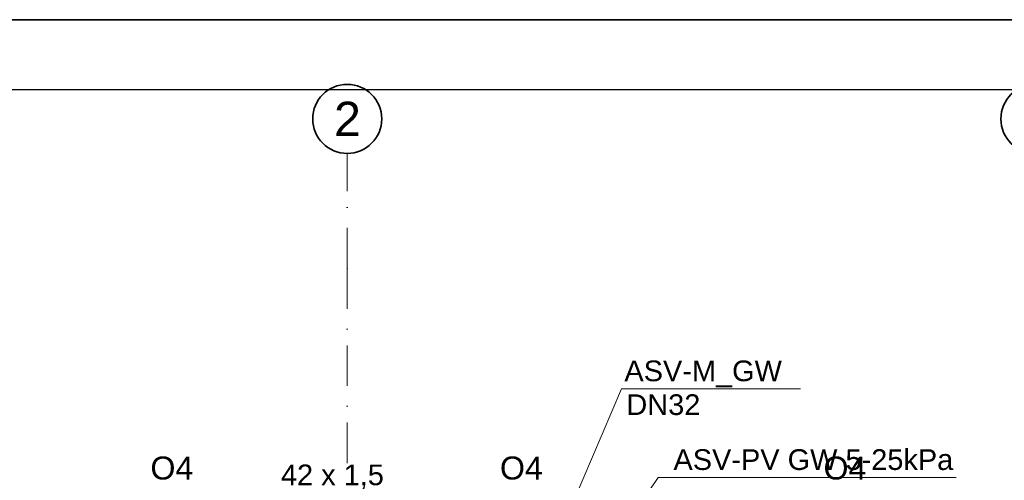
# Model space of a CAD drawing. Header units: millimetres. Extents: x -75424 to 111134, y 39940 to 476713.
# Tile 11 of 24: x 25963 to 34519, y 252653 to 256660. Entities that reach past the tile are written whole.
import ezdxf
from ezdxf.lldxf.tags import DXFTag

# ---------------------------------------------------------------- set-up
doc = ezdxf.new("R2010")
doc.units = ezdxf.units.MM
doc.header["$MEASUREMENT"] = 0
doc.linetypes.add('Kropki i Kreski', pattern=[6.702778, 3.527778, -1.763889, 0, -1.411111])
for name, color, linetype in [('#podkład', 252, 'Continuous'), ('_TABELA', 7, 'Continuous'), ('IS_Opisy_działek_Therm', 7, 'SOLID'), ('IS_Text_Armatury_Therm', 7, 'Continuous'), ('Konstrukcja - Siatka mod', 7, 'Continuous'), ('Znaczniki okien Archicada', 7, 'Continuous')]:
    doc.layers.add(name, color=color, linetype=linetype)
doc.styles.add('MtXpl_Arial', font='arial.ttf', dxfattribs={"height": 0.2})
doc.styles.get("Standard").update_dxf_attribs({"font": 'arial.ttf'})
doc.styles.add('STYL_AUTOMATYCZNY_1', font='arial.ttf')
tags = doc.linetypes.add('SOLID', pattern=[10, 10, 0]).pattern_tags.tags
tags[6:7] = [DXFTag(74, 4), DXFTag(75, 0), DXFTag(340, '0'), DXFTag(46, 0.0), DXFTag(50, 0.0), DXFTag(44, 0.0), DXFTag(45, 0.0)]
tags[4:5] = [DXFTag(74, 4), DXFTag(75, 0), DXFTag(340, '0'), DXFTag(46, 0.0), DXFTag(50, 0.0), DXFTag(44, 0.0), DXFTag(45, 0.0)]

# ---------------------------------------------------------------- blocks, each defined once
blk = doc.blocks.new('SDFGHB')
at = {"layer": 'Konstrukcja - Siatka mod', "color": 252, "linetype": 'Kropki i Kreski', "lineweight": 13, "ltscale": 100}
for q in [(28467.6, 475496.4), (28467.6, 457531.6)]:
    blk.add_line((28467.6, 474496.4), q, dxfattribs=at)
at = {"layer": 'Konstrukcja - Siatka mod', "color": 252, "linetype": 'Continuous', "lineweight": 35, "ltscale": 100}
for centre in [(28467.6, 475796.4), (34447.6, 475796.4)]:
    blk.add_circle(centre, 300, dxfattribs=at)
at = {"layer": 'Konstrukcja - Siatka mod', "color": 252, "linetype": 'Kropki i Kreski', "lineweight": 13, "ltscale": 100}
blk.add_point((28467.6, 474496.4), dxfattribs=at)
blk.add_point((28467.6, 474496.4), dxfattribs=at)
at = {"layer": 'Konstrukcja - Siatka mod', "color": 252, "linetype": 'Continuous', "lineweight": 13, "insert": (28353.2, 475946.4), "char_height": 300, "attachment_point": 1, "style": 'STYL_AUTOMATYCZNY_1'}
blk.add_mtext('\\A1;{\\pql;\\pt0;\\fArial|b0|i0|c238|p0;\\W1.000000;2}', dxfattribs=at)
at = {"layer": 'Znaczniki okien Archicada', "color": 252, "linetype": 'Continuous', "lineweight": 15, "char_height": 200, "attachment_point": 7, "rotation": 90, "style": 'STYL_AUTOMATYCZNY_1'}
for s, insert in [('\\A1;{\\pql;\\pt0;\\fArial|b0|i0|c238|p0;\\W1.000000;90\\fArial|b0|i0|c238|p0;\\W1.000000;\\A1{\\H.66x;\\S^  ;}\\fArial|b0|i0|c238|p0;\\W1.000000;\\fArial|b0|i0|c238|p0;\\W1.000000;}', (26843.8, 472210.7)), ('\\A1;{\\pql;\\pt0;\\fArial|b0|i0|c238|p0;\\W1.000000;60\\fArial|b0|i0|c238|p0;\\W1.000000;\\A1{\\H.66x;\\S^  ;}\\fArial|b0|i0|c238|p0;\\W1.000000;\\fArial|b0|i0|c238|p0;\\W1.000000;}', (27243.8, 472210.7)), ('\\A1;{\\pql;\\pt0;\\fArial|b0|i0|c238|p0;\\W1.000000;90\\fArial|b0|i0|c238|p0;\\W1.000000;\\A1{\\H.66x;\\S^  ;}\\fArial|b0|i0|c238|p0;\\W1.000000;\\fArial|b0|i0|c238|p0;\\W1.000000;}', (29880.9, 472210.7)), ('\\A1;{\\pql;\\pt0;\\fArial|b0|i0|c238|p0;\\W1.000000;60\\fArial|b0|i0|c238|p0;\\W1.000000;\\A1{\\H.66x;\\S^  ;}\\fArial|b0|i0|c238|p0;\\W1.000000;\\fArial|b0|i0|c238|p0;\\W1.000000;}', (30280.9, 472210.7)), ('\\A1;{\\pql;\\pt0;\\fArial|b0|i0|c238|p0;\\W1.000000;90\\fArial|b0|i0|c238|p0;\\W1.000000;\\A1{\\H.66x;\\S^  ;}\\fArial|b0|i0|c238|p0;\\W1.000000;\\fArial|b0|i0|c238|p0;\\W1.000000;}', (32692.8, 472210.7)), ('\\A1;{\\pql;\\pt0;\\fArial|b0|i0|c238|p0;\\W1.000000;60\\fArial|b0|i0|c238|p0;\\W1.000000;\\A1{\\H.66x;\\S^  ;}\\fArial|b0|i0|c238|p0;\\W1.000000;\\fArial|b0|i0|c238|p0;\\W1.000000;}', (33092.8, 472210.7))]:
    blk.add_mtext(s, dxfattribs=dict(at, insert=insert))
at = {"layer": 'Znaczniki okien Archicada', "color": 252, "linetype": 'Continuous', "lineweight": 15, "char_height": 200, "attachment_point": 7, "style": 'STYL_AUTOMATYCZNY_1'}
for insert in [(26757.5, 472657), (29794.6, 472657), (32606.5, 472657)]:
    blk.add_mtext('\\A1;{\\pql;\\pt0;\\fArial|b0|i0|c238|p0;\\W1.000000;O4\\fArial|b0|i0|c238|p0;\\W1.000000;\\fArial|b0|i0|c238|p0;\\W1.000000;\\fArial|b0|i0|c238|p0;\\W1.000000;}', dxfattribs=dict(at, insert=insert))

msp = doc.modelspace()

# ---------------------------------------------------------------- linework, layer by layer
at = {"layer": '_TABELA', "color": 7}
msp.add_lwpolyline([(10824.9, 256660.1), (52824.9, 256660.1), (10824.9, 256660.1), (10824.9, 226960.1), (52824.9, 226960.1), (52824.9, 256660.1)], dxfattribs=at)
msp.add_lwpolyline([(52224.9, 256050.1), (13324.9, 256050.1), (13324.9, 227570.1), (52224.9, 227570.1)], close=True, dxfattribs=at)
at = {"layer": 'IS_Opisy_działek_Therm', "color": 7, "lineweight": 5, "ltscale": 10}
for p, q in [((31193.1, 253448.4), (30347.3, 251472.2)), ((31193.1, 253448.4), (32749.1, 253448.4)), ((30544.5, 251250.8), (31511.8, 252679)), ((31511.8, 252679), (34101.7, 252679))]:
    msp.add_line(p, q, dxfattribs=at)

# ---------------------------------------------------------------- block references
at = {"layer": '#podkład'}
msp.add_blockref('SDFGHB', (341.9, -219999.6), dxfattribs=at)

# ---------------------------------------------------------------- texts
at = {"layer": 'IS_Opisy_działek_Therm', "color": 7, "lineweight": 5, "ltscale": 10, "style": 'MtXpl_Arial'}
msp.add_text('42 x 1,5', height=180, dxfattribs=at).set_placement((28233.5, 252610.7))
at = {"layer": 'IS_Text_Armatury_Therm', "color": 7, "linetype": 'SOLID', "lineweight": 5, "ltscale": 10, "char_height": 180, "attachment_point": 7}
for s, insert in [('\\fArial|b0|i0;ASV-M_GW', (31218, 253463.2)), ('\\fArial|b0|i0;DN32  ', (31235.4, 253218.7)), ('\\fArial|b0|i0;ASV-PV GW 5-25kPa', (31644.5, 252740.8))]:
    msp.add_mtext(s, dxfattribs=dict(at, insert=insert))

doc.saveas('drawing.dxf')
